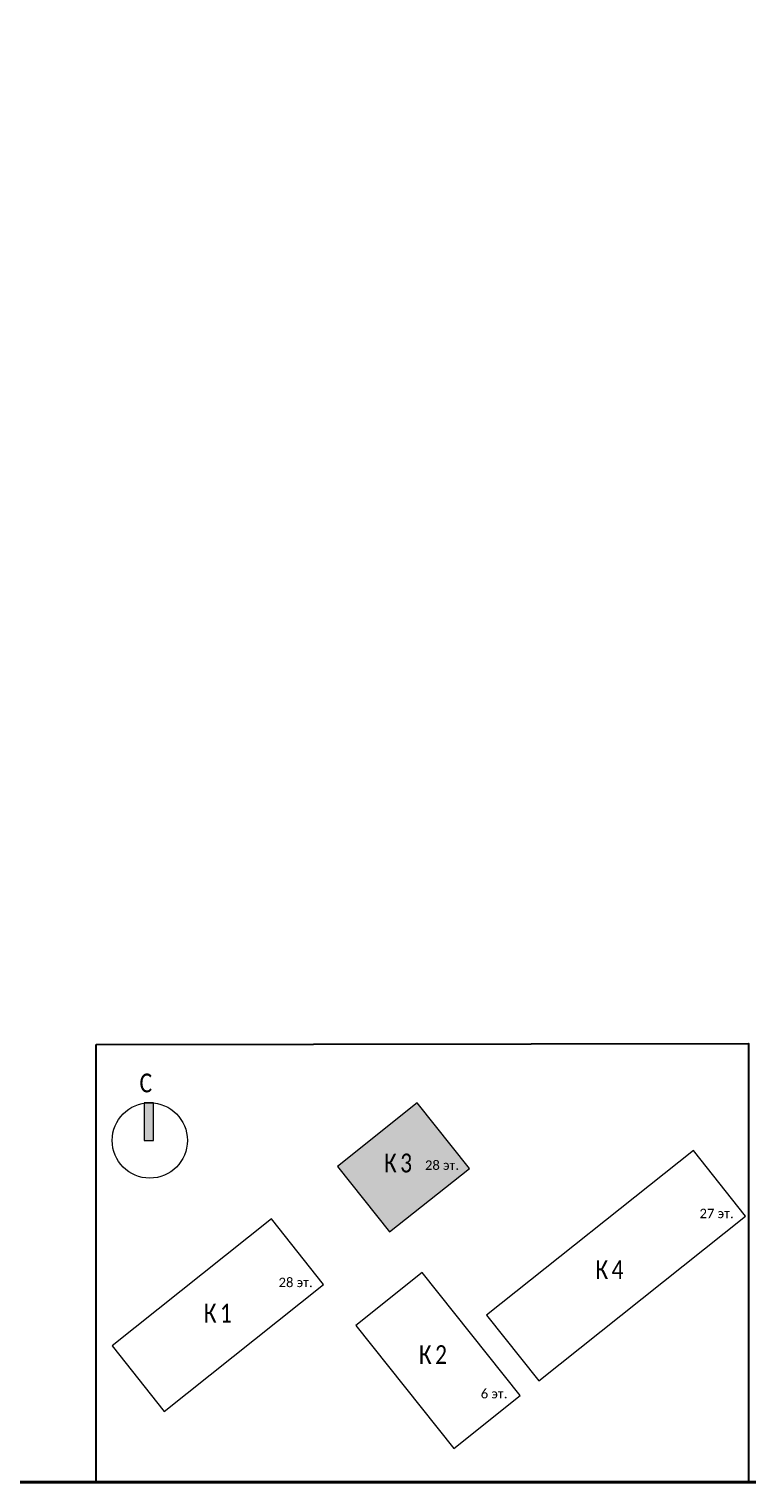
# Model space of a CAD drawing. Header units: millimetres. Extents: x -195178 to 1761886, y 140622 to 301105.
# Tile 4 of 131: x -164334 to -154797, y 224794 to 244097. Entities that reach past the tile are written whole.
import ezdxf

# ---------------------------------------------------------------- set-up
doc = ezdxf.new("R2010")
doc.units = ezdxf.units.MM
doc.layers.get('Defpoints').update_dxf_attribs({"color": 252})
doc.layers.add('0_S_Grey_01', color=9, linetype='Continuous', lineweight=5, true_color=0x808080)
doc.layers.add('Рамка', color=7, linetype='Continuous', lineweight=18)
doc.layers.add('Типовые аннотации', color=252, linetype='Continuous', lineweight=5)
doc.layers.add('формат', color=250, linetype='Continuous')
doc.styles.add('Arial', font='arial.ttf', dxfattribs={"width": 0.9, "height": 699.9999999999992})
doc.styles.add('Calibri Light_10', font='calibril.ttf', dxfattribs={"height": 1})
doc.styles.add('Calibri Light_9', font='isocpeur.ttf', dxfattribs={"width": 0.8, "height": 2})

# ---------------------------------------------------------------- blocks, each defined once
blk = doc.blocks.new('0_AS_SLK8_BUG_2000 - 0_AS_SLK8_BUG_2000-4765957-Надземная часть_ Корпус 3_ План 1 этажа на отм_-1_640')
at = {"layer": 'Типовые аннотации'}
blk.add_hatch(color=256, dxfattribs=at).paths.add_polyline_path([(-64.89341031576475, 34.73339586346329), (-65.89341031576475, 34.73339586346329), (-65.89341031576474, 38.73339586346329), (-64.89341031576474, 38.73339586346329)])
at = {"layer": 'Типовые аннотации', "true_color": 0xc0c0c0}
blk.add_hatch(color=9, dxfattribs=at).paths.add_polyline_path([(-31.32252260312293, 31.77071233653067), (-39.81073791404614, 25.012554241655), (-45.35429616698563, 31.97523776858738), (-36.8660808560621, 38.73339586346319)])
at = {"layer": '0_S_Grey_01'}
for p, q in [((-36.8660808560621, 38.73339586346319), (-45.35429616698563, 31.97523776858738)), ((-31.32252260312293, 31.77071233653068), (-36.8660808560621, 38.73339586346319)), ((-7.517170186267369, 33.65954697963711), (-29.50047435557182, 16.15685182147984)), ((-1.973611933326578, 26.69686345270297), (-7.517170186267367, 33.65954697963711)), ((-45.35429616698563, 31.97523776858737), (-39.81073791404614, 25.012554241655)), ((-39.81073791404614, 25.012554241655), (-31.32252260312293, 31.77071233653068)), ((-52.35609507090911, 26.40053658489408), (-69.29341031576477, 12.91536332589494)), ((-46.8125368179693, 19.4378530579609), (-52.35609507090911, 26.40053658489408)), ((-23.95691610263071, 9.194168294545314), (-1.973611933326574, 26.69686345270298)), ((-36.33025549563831, 20.72135777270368), (-43.4102876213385, 15.08436876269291)), ((-25.91272608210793, 7.636989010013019), (-36.33025549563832, 20.72135777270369)), ((-63.7498520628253, 5.952679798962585), (-46.8125368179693, 19.4378530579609)), ((-29.50047435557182, 16.15685182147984), (-23.95691610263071, 9.194168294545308)), ((-43.4102876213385, 15.08436876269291), (-32.99275820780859, 2.000000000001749)), ((-69.29341031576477, 12.91536332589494), (-63.7498520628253, 5.952679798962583)), ((-32.9927582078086, 2.000000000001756), (-25.91272608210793, 7.63698901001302))]:
    blk.add_line(p, q, dxfattribs=at)
at = {"layer": 'Типовые аннотации'}
for p, q in [((-64.89341031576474, 38.73339586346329), (-65.89341031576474, 38.73339586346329)), ((-65.89341031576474, 38.73339586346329), (-65.89341031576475, 34.73339586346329)), ((-64.89341031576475, 34.73339586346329), (-64.89341031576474, 38.73339586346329)), ((-36.8660808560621, 38.73339586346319), (-45.35429616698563, 31.97523776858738)), ((-31.32252260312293, 31.77071233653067), (-36.8660808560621, 38.73339586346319)), ((-65.89341031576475, 34.73339586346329), (-64.89341031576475, 34.73339586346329)), ((-45.35429616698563, 31.97523776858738), (-39.81073791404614, 25.012554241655)), ((-39.81073791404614, 25.012554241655), (-31.32252260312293, 31.77071233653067))]:
    blk.add_line(p, q, dxfattribs=at)
blk.add_circle((-65.29341031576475, 34.73339586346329), 3.999999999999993, dxfattribs=at)
at = {"layer": 'Типовые аннотации', "attachment_point": 1}
for s, insert, char_height, width, style in [('\\fCalibri Light|b0|i0|c204|p34|;C', (-66.37824129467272, 41.84007573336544), 2, 2.0843875, 'Calibri Light_9'), ('\\fCalibri Light|b0|i0|c204|p34|;К', (-40.39984909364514, 33.33828071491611), 2, 2.0843875, 'Calibri Light_9'), ('\\fCalibri Light|b0|i0|c204|p34|;3', (-38.68005742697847, 33.33828071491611), 2, 1.92405, 'Calibri Light_9'), ('28 ', (-36.04619677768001, 32.60764187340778), 1, 2.32489375, 'Calibri Light_10'), ('эт', (-34.12796761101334, 32.60764187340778), 1, 1.603375, 'Calibri Light_10'), ('\\fCalibri Light|b0|i0|c204|p34|;.', (-32.80505094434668, 32.60764187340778), 1, 0.4810124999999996, 'Calibri Light_10')]:
    blk.add_mtext(s, dxfattribs=dict(at, insert=insert, char_height=char_height, width=width, style=style))
at = {"layer": 'Типовые аннотации', "color": 8, "true_color": 0x808080, "attachment_point": 1}
for s, insert, char_height, width, style in [('\\fCalibri Light|b0|i0|c204|p34|;К', (-40.39984909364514, 33.33828071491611), 2, 2.0843875, 'Calibri Light_9'), ('\\fCalibri Light|b0|i0|c204|p34|;3', (-38.68005742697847, 33.33828071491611), 2, 1.92405, 'Calibri Light_9'), ('28 ', (-36.04619677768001, 32.60764187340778), 1, 2.32489375, 'Calibri Light_10'), ('эт', (-34.12796761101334, 32.60764187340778), 1, 1.603375, 'Calibri Light_10'), ('\\fCalibri Light|b0|i0|c204|p34|;.', (-32.80505094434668, 32.60764187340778), 1, 0.4810124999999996, 'Calibri Light_10'), ('27 ', (-6.864468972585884, 27.4772806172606), 1, 2.32489375, 'Calibri Light_10'), ('эт', (-4.946239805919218, 27.4772806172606), 1, 1.603375, 'Calibri Light_10'), ('\\fCalibri Light|b0|i0|c204|p34|;.', (-3.623323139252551, 27.4772806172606), 1, 0.4810124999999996, 'Calibri Light_10'), ('\\fCalibri Light|b0|i0|c204|p34|;К', (-17.92569001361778, 22.00657472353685), 2, 2.0843875, 'Calibri Light_9'), ('\\fCalibri Light|b0|i0|c204|p34|;4', (-16.20589834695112, 22.00657472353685), 2, 1.92405, 'Calibri Light_9'), ('28 ', (-51.60674181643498, 20.15287817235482), 1, 2.32489375, 'Calibri Light_10'), ('эт', (-49.68851264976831, 20.15287817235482), 1, 1.603375, 'Calibri Light_10'), ('\\fCalibri Light|b0|i0|c204|p34|;.', (-48.36559598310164, 20.15287817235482), 1, 0.4810124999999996, 'Calibri Light_10'), ('\\fCalibri Light|b0|i0|c204|p34|;К', (-59.55569245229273, 17.38921328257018), 2, 2.0843875, 'Calibri Light_9'), ('\\fCalibri Light|b0|i0|c204|p34|;1', (-57.83590078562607, 17.38921328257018), 2, 1.92405, 'Calibri Light_9'), ('\\fCalibri Light|b0|i0|c204|p34|;К', (-36.69054182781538, 12.9809562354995), 2, 2.0843875, 'Calibri Light_9'), ('\\fCalibri Light|b0|i0|c204|p34|;2', (-34.97075016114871, 12.9809562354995), 2, 1.92405, 'Calibri Light_9'), ('6 ', (-30.11289359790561, 8.335616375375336), 1, 1.36286875, 'Calibri Light_10'), ('эт', (-28.98841443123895, 8.335616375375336), 1, 1.603375, 'Calibri Light_10'), ('\\fCalibri Light|b0|i0|c204|p34|;.', (-27.66549776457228, 8.335616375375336), 1, 0.4810125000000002, 'Calibri Light_10')]:
    blk.add_mtext(s, dxfattribs=dict(at, insert=insert, char_height=char_height, width=width, style=style))
blk = doc.blocks.new('*U29')
at = {"lineweight": 40}
blk.add_lwpolyline([(-574, 5.000000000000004), (-4.999999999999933, 5.000000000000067), (-4.999999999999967, 415.0000000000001), (-574.0000000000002, 415.0000000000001)], close=True, dxfattribs=at)
at = {"style": 'Arial', "width": 0.9, "flags": 8}
blk.add_attdef('FORMAT', (-36.87188609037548, 1.257088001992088), '', height=2.8, dxfattribs=at)

msp = doc.modelspace()

# ---------------------------------------------------------------- linework, layer by layer
at = {"layer": 'Defpoints', "color": 3, "lineweight": 30}
msp.add_lwpolyline([(-163441.2503134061, 230615.784122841), (-154778.2503134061, 230626.784122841), (-154778.2503134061, 224804.784122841), (-163441.2503134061, 224793.784122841)], close=True, dxfattribs=at)
at = {"layer": 'Рамка'}
msp.add_lwpolyline([(-193178.2503134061, 224804.784122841), (-136278.2503134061, 224804.784122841), (-136278.2503134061, 265804.784122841), (-193178.2503134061, 265804.784122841)], close=True, dxfattribs=at)

# ---------------------------------------------------------------- block references
at = {"layer": 'Типовые аннотации', "xscale": 125, "yscale": 125, "zscale": 125}
msp.add_blockref('0_AS_SLK8_BUG_2000 - 0_AS_SLK8_BUG_2000-4765957-Надземная часть_ Корпус 3_ План 1 этажа на отм_-1_640', (-154568.7703477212, 224999.3601261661), dxfattribs=at)
at = {"layer": 'формат', "xscale": 100, "yscale": 100, "zscale": 100}
msp.add_blockref('*U29', (-135778.2503134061, 224304.784122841), dxfattribs=at)

doc.saveas('drawing.dxf')
